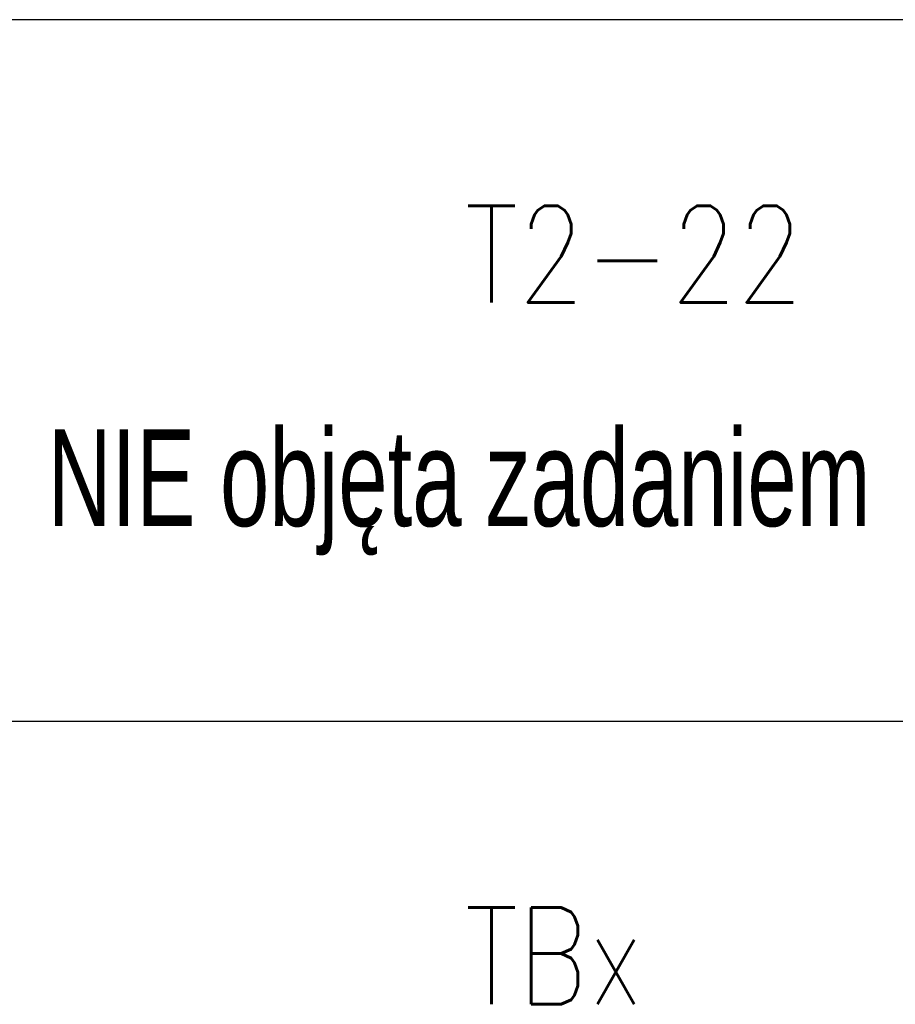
# Model space of a CAD drawing. Header units: millimetres. Extents: x -1290 to 1795, y -4192 to -1311.
# Tile 3 of 256: x -512 to -59, y -3330 to -2822. Entities that reach past the tile are written whole.
import ezdxf

# ---------------------------------------------------------------- set-up
doc = ezdxf.new("R2010")
doc.units = ezdxf.units.MM
doc.linetypes.add('KRESKOWA', pattern=[0.75, 0.5, -0.25])
doc.linetypes.add('REDNIA', pattern=[0])
doc.layers.add('$EL_Zakres-wyłączenie', color=10, linetype='KRESKOWA')
doc.styles.add('ROMANS', font='romans.shx', dxfattribs={"width": 0.8})
doc.styles.get("Standard").update_dxf_attribs({"font": 'ARIALN.TTF', "width": 0.8})

msp = doc.modelspace()

# ---------------------------------------------------------------- linework, layer by layer
at = {"layer": 'Defpoints', "color": 2, "linetype": 'REDNIA'}
for points in [[(-6.39, -2821.57), (-1290.35, -2821.57)], [(-6.39, -3184.22), (-1290.35, -3184.22)]]:
    msp.add_lwpolyline(points, dxfattribs=at)

# ---------------------------------------------------------------- texts
at = {"layer": '$EL_Zakres-wyłączenie', "linetype": 'Continuous', "ltscale": 100, "insert": (-497.22, -3033.24), "char_height": 50, "width": 504.4908, "attachment_point": 1}
msp.add_mtext('NIE objęta zadaniem', dxfattribs=at)
at = {"layer": 'Defpoints', "char_height": 50, "width": 154.69, "attachment_point": 1, "style": 'ROMANS'}
for s, insert in [('T2-22', (-281.5, -2917.68)), ('TBx', (-281.5, -3280.33))]:
    msp.add_mtext(s, dxfattribs=dict(at, insert=insert))

doc.saveas('drawing.dxf')
